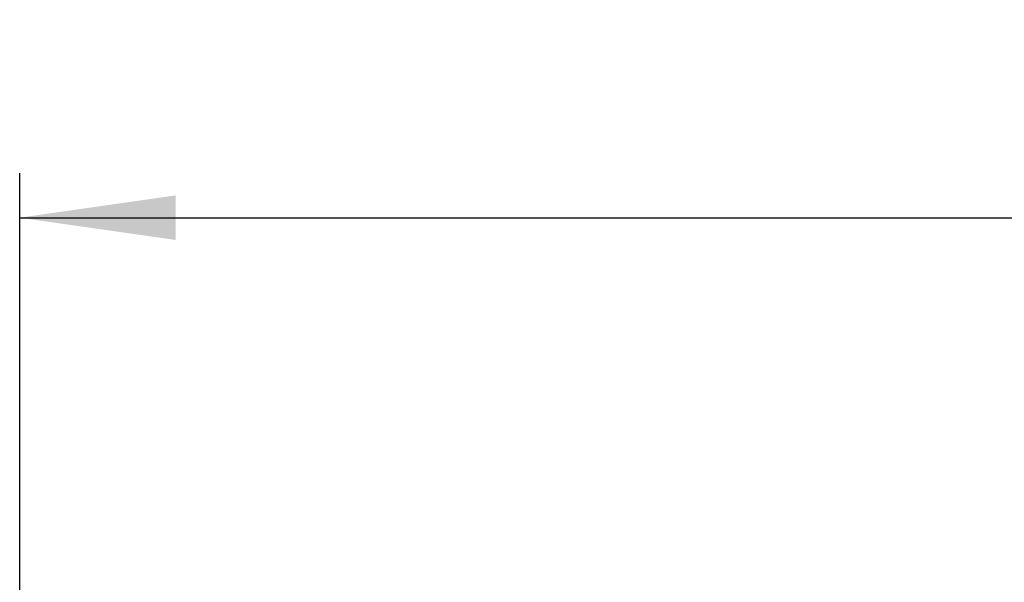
# Model space of a CAD drawing. Extents: x 0 to 594, y 0 to 420.
# Tile 25 of 112: x 94 to 116, y 299 to 311. Entities that reach past the tile are written whole.
import ezdxf

# ---------------------------------------------------------------- set-up
doc = ezdxf.new("R2010")
doc.units = 0
doc.header["$LTSCALE"] = 32.67
doc.layers.get('0').update_dxf_attribs({"linetype": 'CONTINUOUS'})
doc.styles.get("Standard").update_dxf_attribs({"font": 'txt', "width": 0.8})
doc.dimstyles.get("Standard").update_dxf_attribs({"dimtxt": 2.5, "dimasz": 2.5, "dimexe": 1.25, "dimexo": 0.625, "dimtad": 1, "dimcen": 2.5, "dimazin": 3, "dimtfac": 1, "dimtmove": 0, "dimatfit": 3})

# ---------------------------------------------------------------- blocks, each defined once
blk = doc.blocks.new('_FILLED')
at = {"color": 0, "linetype": 'BYBLOCK'}
blk.add_solid([(0, 0), (-1, 0.1429), (-1, -0.1429)], dxfattribs=at)
blk = doc.blocks.new('*D9')
at = {"color": 2, "linetype": 'CONTINUOUS'}
for p, q in [((93.781, 281.726), (93.781, 307.77)), ((159.525, 280.57), (159.525, 307.77)), ((93.781, 306.77), (126.653, 306.77)), ((159.525, 306.77), (126.653, 306.77))]:
    blk.add_line(p, q, dxfattribs=at)
at = {"color": 2, "linetype": 'CONTINUOUS', "xscale": 3.5, "yscale": 3.5, "zscale": 3.5, "rotation": 180}
blk.add_blockref('_FILLED', (93.781, 306.77), dxfattribs=at)
at = {"color": 2, "linetype": 'CONTINUOUS', "xscale": 3.5, "yscale": 3.5, "zscale": 3.5}
blk.add_blockref('_FILLED', (159.525, 306.77), dxfattribs=at)
at = {"color": 5, "linetype": 'CONTINUOUS', "width": 0.8}
blk.add_text('329', height=3.5, dxfattribs=at).set_placement((122.453, 307.645))

msp = doc.modelspace()

# ---------------------------------------------------------------- dimensions: what is measured, and where the dimension line sits
at = {"color": 2, "linetype": 'CONTINUOUS'}
dim = msp.add_linear_dim(base=(159.525, 306.77), p1=(93.781, 281.726), p2=(159.525, 280.57), dimstyle='Standard', dxfattribs=at)
dim.commit()
dim.dimension.update_dxf_attribs({"geometry": '*D9', "text_midpoint": (126.653, 309.395), "dimtype": 128})

doc.saveas('drawing.dxf')
